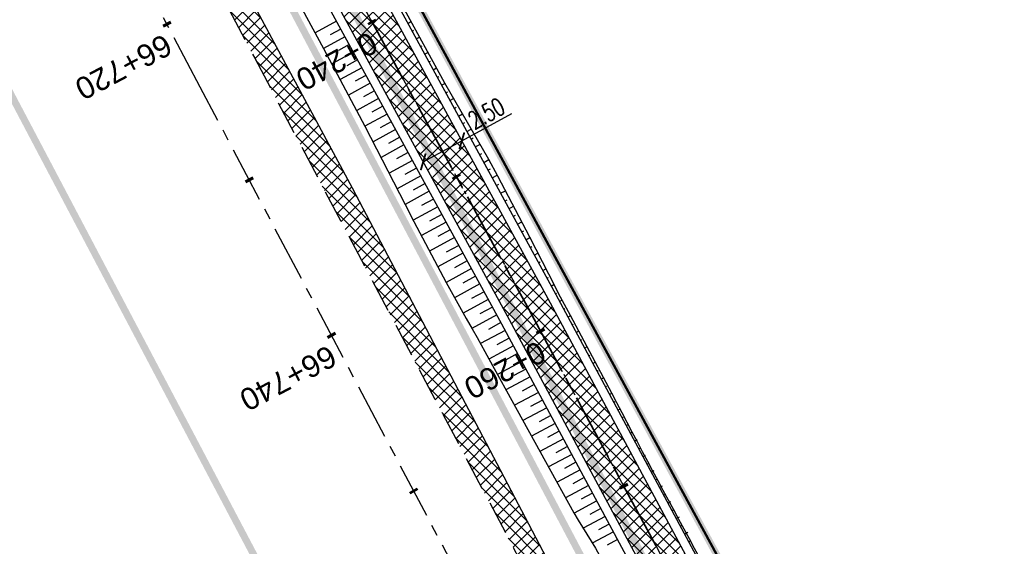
# Model space of a CAD drawing. Header units: metres. Extents: x 7529682 to 7533751, y 5721195 to 5727842.
# Tile 199 of 210: x 7529809 to 7529865, y 5727555 to 5727585. Entities that reach past the tile are written whole.
import ezdxf

# ---------------------------------------------------------------- set-up
doc = ezdxf.new("R2010")
doc.units = ezdxf.units.M
doc.header["$PDMODE"] = 1
doc.header["$PDSIZE"] = 0.3
for name, pattern in [('817-dzialki-09-05-04$0$HIDDEN', [0.375, 0.25, -0.125]), ('ACAD_ISO05W100', [33, 24, -3, 0, -3, 0, -3]), ('CENTER', [50.8, 31.75, -6.35, 6.35, -6.35]), ('CENTER2', [28.575, 19.05, -3.175, 3.175, -3.175]), ('HIDDEN', [9.525, 6.35, -3.175])]:
    doc.linetypes.add(name, pattern=pattern)
for name, color, linetype in [('C-DROGI-SYTUACJA', 7, 'Continuous'), ('C-DROGI-SYTUACJA-ETYKIETY', 7, 'Continuous'), ('D-hatch-pobocza', 131, 'Continuous'), ('D-pobocza', 60, 'Continuous'), ('D-rowy', 160, 'Continuous'), ('D-skarpa', 2, 'Continuous'), ('D-skarpa-kreskowanie', 2, 'Continuous'), ('D-wymiary', 1, 'Continuous')]:
    doc.layers.add(name, color=color, linetype=linetype)
for name, color, linetype, lineweight, true_color in [('D-ewidencja-numery', 7, 'Continuous', 50, 0x40ff00), ('D-hatch-ciag-pieszo-rowerowy', 7, 'Continuous', 13, 0xff9f80), ('D-LR-etap-III', 7, '817-dzialki-09-05-04$0$HIDDEN', 50, 0x00008f)]:
    doc.layers.add(name, color=color, linetype=linetype, lineweight=lineweight, true_color=true_color)
for name, color, linetype, lineweight in [('D-krawędzie', 3, 'Continuous', 30), ('D-obrzeża', 2, 'Continuous', 30), ('D-oś', 10, 'CENTER', 30), ('D-pas-drogowy', 7, 'ACAD_ISO05W100', 50)]:
    doc.layers.add(name, color=color, linetype=linetype, lineweight=lineweight)
doc.layers.add('poprzeczki', color=7, linetype='Continuous', true_color=0x0000c7)
doc.styles.add('DIMTEXT', font='simplex.shx', dxfattribs={"width": 0.7})
doc.styles.get("Standard").update_dxf_attribs({"font": 'arial.ttf'})
doc.dimstyles.new('500', dxfattribs={"dimtxt": 1, "dimasz": 0.7, "dimexe": 0.2, "dimexo": 0.5, "dimgap": 0.2, "dimtad": 1, "dimrnd": 0.005, "dimzin": 0, "dimdsep": 46, "dimtxsty": 'DIMTEXT', "dimblk": 'ARCHTICK', "dimcen": 0, "dimclrd": 256, "dimclre": 256, "dimclrt": 2, "dimadec": 5, "dimazin": 0, "dimtfac": 1, "dimtofl": 0, "dimtmove": 0, "dimatfit": 3, "dimfxl": 1, "dimtolj": 1, "dimtzin": 0, "dimlwd": -1, "dimlwe": -1, "dimarcsym": 0})
pattern_1 = [(45, (0, 0), (-0.33675960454, 0.33675960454), []), (135, (0, 0), (-0.33675960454, -0.33675960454), [])]

# ---------------------------------------------------------------- blocks, each defined once
blk = doc.blocks.new('_ArchTick')
at = {"color": 0, "linetype": 'ByBlock', "const_width": 0.15}
blk.add_lwpolyline([(-0.5, -0.5), (0.5, 0.5)], dxfattribs=at)
blk = doc.blocks.new('*D69')
at = {"layer": 'D-wymiary', "transparency": 16777216}
for p, q in [((7529833.957, 5727578.468), (7529836.795, 5727580.017)), ((7529831.762, 5727577.271), (7529833.957, 5727578.468)), ((7529834.196, 5727578.03), (7529834.053, 5727578.293)), ((7529832.002, 5727576.832), (7529831.858, 5727577.096))]:
    blk.add_line(p, q, dxfattribs=at)
at = {"layer": 'Defpoints', "color": 0, "transparency": 16777216}
for p in [(7529833.957, 5727578.468), (7529833.957, 5727578.468), (7529831.762, 5727577.271)]:
    blk.add_point(p, dxfattribs=at)
at = {"layer": 'D-wymiary', "transparency": 16777216, "xscale": 0.6999999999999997, "yscale": 0.6999999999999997, "zscale": 0.6999999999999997}
for p, rotation in [((7529833.957, 5727578.468), 28.61083198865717), ((7529831.762, 5727577.271), 208.6108319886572)]:
    blk.add_blockref('_ArchTick', p, dxfattribs=dict(at, rotation=rotation))
at = {"layer": 'D-wymiary', "color": 2, "transparency": 16777216, "insert": (7529835.348, 5727580.025), "char_height": 1, "attachment_point": 5, "rotation": 28.6108, "style": 'DIMTEXT'}
blk.add_mtext('\\A1;2.50', dxfattribs=at)
blk = doc.blocks.new('AeccTickLine')
at = {"color": 0, "linetype": 'ByBlock', "lineweight": -2}
blk.add_line((0, 1), (0, -1), dxfattribs=at)

msp = doc.modelspace()

# ---------------------------------------------------------------- hatches: boundary and pattern name
at = {"layer": 'D-hatch-ciag-pieszo-rowerowy'}
h = msp.add_hatch(dxfattribs=at)
h.set_pattern_fill('ANSI37', color=256, scale=0.15, style=0)
h.set_pattern_definition(pattern_1)
edge = h.paths.add_edge_path()
edge.add_line((7529794.958, 5727650.503), (7529776.019, 5727686.408))
edge.add_line((7529776.019, 5727686.408), (7529748.844, 5727737.805))
edge.add_line((7529748.844, 5727737.805), (7529744.118, 5727746.741))
edge.add_arc((7529726.438, 5727737.391), 20, 27.8727, 44.2965)
edge.add_line((7529740.753, 5727751.358), (7529739.549, 5727752.592))
edge.add_arc((7529753.864, 5727766.559), 20, 207.9018, 224.2965, ccw=False)
edge.add_line((7529736.189, 5727757.2), (7529717.235, 5727792.995))
edge.add_line((7529717.235, 5727792.995), (7529715.008, 5727791.858))
edge.add_line((7529715.008, 5727791.858), (7529734.148, 5727755.712))
edge.add_arc((7529751.823, 5727765.071), 20, 207.9018, 224.2965)
edge.add_line((7529737.508, 5727751.104), (7529738.712, 5727749.87))
edge.add_arc((7529724.397, 5727735.903), 20, 27.8728, 44.2965, ccw=False)
edge.add_line((7529742.077, 5727745.253), (7529746.633, 5727736.639))
edge.add_line((7529746.633, 5727736.639), (7529773.808, 5727685.242))
edge.add_line((7529773.808, 5727685.242), (7529792.751, 5727649.328))
edge.add_line((7529792.751, 5727649.328), (7529811.281, 5727614.82))
edge.add_line((7529811.281, 5727614.82), (7529836.657, 5727568.297))
edge.add_line((7529836.657, 5727568.297), (7529856.555, 5727531.255))
edge.add_line((7529856.555, 5727531.255), (7529859.536, 5727525.637))
edge.add_line((7529859.536, 5727525.637), (7529862.565, 5727525.262))
edge.add_line((7529862.565, 5727525.262), (7529858.761, 5727532.432))
edge.add_line((7529858.761, 5727532.432), (7529838.856, 5727569.487))
edge.add_line((7529838.856, 5727569.487), (7529813.479, 5727616.01))
edge.add_line((7529813.479, 5727616.01), (7529794.958, 5727650.503))
at = {"layer": 'D-hatch-pobocza'}
h = msp.add_hatch(dxfattribs=at)
h.set_pattern_fill('ANSI37', color=256, scale=0.15, style=0)
h.set_pattern_definition(pattern_1)
h.paths.add_polyline_path([(7529905.34, 5727429.09), (7529892.28, 5727453.58), (7529881.53, 5727473.69), (7529872.27, 5727491.4), (7529857.46, 5727519.14), (7529841.38, 5727549.79), (7529827.75, 5727575.78), (7529816.4, 5727596.89), (7529800.43, 5727627.4), (7529788.07, 5727650.98), (7529775.85, 5727673.83), (7529761.3, 5727701.31), (7529749.89, 5727722.83), (7529745.5, 5727731.66), (7529738.971, 5727744.085), (7529737.465, 5727743.316), (7529742.213, 5727734.302), (7529762.326, 5727696.274), (7529777.785, 5727667.006), (7529799.322, 5727626.3), (7529822.193, 5727583.156), (7529846.924, 5727536.347), (7529864.752, 5727502.663), (7529900.459, 5727434.965), (7529935.352, 5727369.308), (7529971.476, 5727300.786), (7529988.361, 5727268.841), (7529990.28, 5727268.6), (7529990.329, 5727268.617), (7529981.66, 5727284.96), (7529968.42, 5727309.6), (7529956.4, 5727332.85), (7529943.52, 5727357.04), (7529932.32, 5727378.32), (7529916.68, 5727408.01)])

# ---------------------------------------------------------------- linework, layer by layer
at = {"layer": 'C-DROGI-SYTUACJA', "color": 10, "linetype": 'CENTER2', "lineweight": 35, "ltscale": 0.2}
msp.add_lwpolyline([(7529714.301, 5727795.865), (7529735.169, 5727756.456, 0.071658), (7529738.529, 5727751.848), (7529739.732, 5727750.614, -0.071785), (7529743.098, 5727745.997), (7529747.739, 5727737.221), (7529774.913, 5727685.825), (7529793.855, 5727649.915), (7529812.38, 5727615.415), (7529837.757, 5727568.892), (7529857.658, 5727531.843), (7529878.79, 5727492.008), (7529902.589, 5727447.335), (7529918.538, 5727417.135), (7529944.281, 5727366.741), (7529969.685, 5727318.815), (7529986.23, 5727287.312), (7529994.785, 5727271.452), (7530014.919, 5727233.118)], format="xyb", dxfattribs=at)
at = {"layer": 'D-ewidencja-numery', "color": 12, "ltscale": 15, "true_color": 0xc70000}
msp.add_lwpolyline([(7529715.573, 5727792.968), (7529717.68, 5727794.024), (7529736.275, 5727758.647), (7529744.511, 5727750.406), (7529750.283, 5727738.55), (7529777.109, 5727687.569), (7529796.515, 5727651.33), (7529814.938, 5727616.793), (7529839.007, 5727572.304), (7529860.618, 5727532.509), (7529882.349, 5727491.504), (7529904.865, 5727449.096), (7529920.747, 5727418.885), (7529946.677, 5727368.547), (7529972.025, 5727320.573), (7529987.74, 5727290.153), (7529996.497, 5727273.662), (7530017.541, 5727234.203)], dxfattribs=at)
at = {"layer": 'D-krawędzie', "linetype": 'HIDDEN', "ltscale": 0.3}
msp.add_lwpolyline([(7529737.465, 5727743.316), (7529742.213, 5727734.302), (7529762.326, 5727696.274), (7529777.785, 5727667.006), (7529799.322, 5727626.3), (7529822.193, 5727583.156), (7529846.924, 5727536.347), (7529864.752, 5727502.663), (7529900.459, 5727434.965), (7529935.352, 5727369.308), (7529971.476, 5727300.786), (7530006.702, 5727234.141)], dxfattribs=at)
at = {"layer": 'D-LR-etap-III', "ltscale": 10, "flags": 128}
msp.add_lwpolyline([(7531750.474, 5723895.103, 0.4, 0.4, 0), (7531750.505, 5723895.13, 0.4, 0.4, 0), (7531682.71, 5724022.92, 0.4, 0.4, 0), (7531619.177, 5724147.204, 0.4, 0.4, 0), (7531592.309, 5724198.489, 0.4, 0.4, 0), (7531553.264, 5724272.919, 0.4, 0.4, 0), (7531504.02, 5724366.79, 0.4, 0.4, 0), (7531482.09, 5724407.62, 0.4, 0.4, 0), (7531412.35, 5724541.183, 0.4, 0.4, 0), (7531388.464, 5724586.93, 0.4, 0.4, 0), (7531345.12, 5724669.94, 0.4, 0.4, 0), (7531127.66, 5725081.67, 0.4, 0.4, 0), (7531059.253, 5725211.041, 0.4, 0.4, 0), (7531008.007, 5725307.954, 0.4, 0.4, 0), (7530964.182, 5725390.836, 0.4, 0.4, 0), (7530914.557, 5725484.684, 0.4, 0.4, 0), (7530865.243, 5725577.494, 0.4, 0.4, 0), (7530840.085, 5725624.059, 0.4, 0.4, 0), (7530802.56, 5725694.925, 0.4, 0.4, 0), (7530755.54, 5725787.51, 0.4, 0.4, 0), (7530708.718, 5725876.303, 0.4, 0.4, 0), (7530695.12, 5725902.09, 0.4, 0.4, 0), (7530642.914, 5726001.078, 0.4, 0.4, 0), (7530634.935, 5726016.147, 0.4, 0.4, 0), (7530610.82, 5726061.93, 0.4, 0.4, 0), (7530610.82, 5726061.93, 0.4, 0.4, 0), (7530607.21, 5726063.51, 0.4, 0.4, 0), (7530597.42, 5726080.68, 0.4, 0.4, 0), (7530591.16, 5726088.44, 0.4, 0.4, 0), (7530581.28, 5726107.21, 0.4, 0.4, 0), (7530571.29, 5726130.56, 0.4, 0.4, 0), (7530549.555, 5726171.527, 0.4, 0.4, 0), (7530531.014, 5726206.474, 0.4, 0.4, 0), (7530516.461, 5726236.017, 0.4, 0.4, 0), (7530500.799, 5726266.141, 0.4, 0.4, 0), (7530491.35, 5726283.94, 0.4, 0.4, 0), (7530482.4, 5726303.41, 0.4, 0.4, 0), (7530482.4, 5726303.41, 0.4, 0.4, 0), (7530450.41, 5726357.28, 0.4, 0.4, 0), (7530397.759, 5726458.5, 0.4, 0.4, 0), (7530334.708, 5726583.665, 0.4, 0.4, 0), (7530303.939, 5726645.168, 0.4, 0.4, 0), (7530300.51, 5726651.778, 0.4, 0.4, 0), (7530289.214, 5726671.967, 0.4, 0.4, 0), (7530281.54, 5726685.57, 0.4, 0.4, 0), (7530261.371, 5726724.163, 0.4, 0.4, 0), (7530254.03, 5726738.21, 0.4, 0.4, 0), (7530197.22, 5726845.06, 0.4, 0.4, 0), (7530194.71, 5726849.15, 0.4, 0.4, 0), (7530195.92, 5726850.75, 0.4, 0.4, 0), (7530170.547, 5726892.961, 0.4, 0.4, 0), (7530143.175, 5726945.066, 0.4, 0.4, 0), (7530105.06, 5727018.32, 0.4, 0.4, 0), (7530100.06, 5727027.16, 0.4, 0.4, 0), (7530062.319, 5727099.625, 0.4, 0.4, 0), (7530015.379, 5727189.42, 0.4, 0.4, 0), (7529983.208, 5727250.207, 0.4, 0.4, 0), (7529953.284, 5727306.747, 0.4, 0.4, 0), (7529900.671, 5727406.159, 0.4, 0.4, 0), (7529890.63, 5727425.131, 0.4, 0.4, 0), (7529875.155, 5727454.426, 0.4, 0.4, 0), (7529857.56, 5727487.787, 0.4, 0.4, 0), (7529835.194, 5727530.193, 0.4, 0.4, 0), (7529811.741, 5727574.662, 0.4, 0.4, 0), (7529792.102, 5727611.923, 0.4, 0.4, 0), (7529768.066, 5727657.47, 0.4, 0.4, 0), (7529755.211, 5727682.131, 0.4, 0.4, 0), (7529753.31, 5727681.13, 0.4, 0.4, 0), (7529739.21, 5727707.77, 0.4, 0.4, 0), (7529735.395, 5727711.252, 0.4, 0.4, 0), (7529725.42, 5727730.2, 0.4, 0.4, 0), (7529723.55, 5727729.88, 0.4, 0.4, 0), (7529695.567, 5727782.932, 0.4, 0.4, 0), (7529717.68, 5727794.024, 0.4, 0.4, 0), (7529736.275, 5727758.647, 0.4, 0.4, 0), (7529736.275, 5727758.647, 0.4, 0.4, 0), (7529744.511, 5727750.406, 0.4, 0.4, 0), (7529744.511, 5727750.406, 0.4, 0.4, 0), (7529750.283, 5727738.55, 0.4, 0.4, 0), (7529777.109, 5727687.569, 0.4, 0.4, 0), (7529796.515, 5727651.33, 0.4, 0.4, 0), (7529814.938, 5727616.793, 0.4, 0.4, 0), (7529839.007, 5727572.304, 0.4, 0.4, 0), (7529860.618, 5727532.509, 0.4, 0.4, 0), (7529882.349, 5727491.504, 0.4, 0.4, 0), (7529904.865, 5727449.096, 0.4, 0.4, 0), (7529920.747, 5727418.885, 0.4, 0.4, 0), (7529946.677, 5727368.547, 0.4, 0.4, 0), (7529972.025, 5727320.573, 0.4, 0.4, 0), (7529987.74, 5727290.153, 0.4, 0.4, 0), (7529996.497, 5727273.662, 0.4, 0.4, 0), (7530017.541, 5727234.203, 0.4, 0.4, 0), (7530033.054, 5727204.864, 0.4, 0.4, 0), (7530051.623, 5727170.223, 0.4, 0.4, 0), (7530069.277, 5727137.016, 0.4, 0.4, 0), (7530089.385, 5727097.534, 0.4, 0.4, 0), (7530109.713, 5727060.747, 0.4, 0.4, 0), (7530136.77, 5727011.64, 0.4, 0.4, 0), (7530162.447, 5726962.744, 0.4, 0.4, 0), (7530187.674, 5726916.992, 0.4, 0.4, 0), (7530207.821, 5726879.335, 0.4, 0.4, 0), (7530230.626, 5726834.519, 0.4, 0.4, 0), (7530262.288, 5726776.618, 0.4, 0.4, 0), (7530277.51, 5726760.213, 0.4, 0.4, 0), (7530286.037, 5726744.107, 0.4, 0.4, 0), (7530288.097, 5726735.884, 0.4, 0.4, 0), (7530290.394, 5726725.047, 0.4, 0.4, 0), (7530296.177, 5726713.583, 0.4, 0.4, 0), (7530302.726, 5726701.182, 0.4, 0.4, 0), (7530325.685, 5726657.466, 0.4, 0.4, 0), (7530343.244, 5726623.649, 0.4, 0.4, 0), (7530360.23, 5726591.747, 0.4, 0.4, 0), (7530383.209, 5726548.059, 0.4, 0.4, 0), (7530406.018, 5726503.606, 0.4, 0.4, 0), (7530427.465, 5726462.62, 0.4, 0.4, 0), (7530447.928, 5726424.388, 0.4, 0.4, 0), (7530471.127, 5726379.921, 0.4, 0.4, 0), (7530490.501, 5726343.033, 0.4, 0.4, 0), (7530509.499, 5726306.733, 0.4, 0.4, 0), (7530529.89, 5726267.244, 0.4, 0.4, 0), (7530543.852, 5726238.99, 0.4, 0.4, 0), (7530554.809, 5726218.944, 0.4, 0.4, 0), (7530559.027, 5726212.223, 0.4, 0.4, 0), (7530563.061, 5726206.41, 0.4, 0.4, 0), (7530566.934, 5726200.464, 0.4, 0.4, 0), (7530569.771, 5726194.902, 0.4, 0.4, 0), (7530571.473, 5726191.282, 0.4, 0.4, 0), (7530572.839, 5726188.025, 0.4, 0.4, 0), (7530575.295, 5726182.035, 0.4, 0.4, 0), (7530579.737, 5726173.306, 0.4, 0.4, 0), (7530583.3, 5726167.41, 0.4, 0.4, 0), (7530593.4, 5726163.33, 0.4, 0.4, 0), (7530598.618, 5726155.264, 0.4, 0.4, 0), (7530608.258, 5726140.497, 0.4, 0.4, 0), (7530603.27, 5726136.83, 0.4, 0.4, 0), (7530606.53, 5726131.84, 0.4, 0.4, 0), (7530604.239, 5726124.217, 0.4, 0.4, 0), (7530605.847, 5726121.63, 0.4, 0.4, 0), (7530608.972, 5726116.164, 0.4, 0.4, 0), (7530618.114, 5726097.791, 0.4, 0.4, 0), (7530651.213, 5726034.96, 0.4, 0.4, 0), (7530670.244, 5725998.611, 0.4, 0.4, 0), (7530698.075, 5725945.953, 0.4, 0.4, 0), (7530716.506, 5725911.305, 0.4, 0.4, 0), (7530735.223, 5725875.667, 0.4, 0.4, 0), (7530752.504, 5725842.155, 0.4, 0.4, 0), (7530778.311, 5725793.501, 0.4, 0.4, 0), (7530797.5, 5725756.382, 0.4, 0.4, 0), (7530812.519, 5725728.289, 0.4, 0.4, 0), (7530820.039, 5725713.16, 0.4, 0.4, 0), (7530822.422, 5725710.194, 0.4, 0.4, 0), (7530833.155, 5725688.801, 0.4, 0.4, 0), (7530849.629, 5725656.159, 0.4, 0.4, 0), (7530867.983, 5725621.964, 0.4, 0.4, 0), (7530872.63, 5725612.888, 0.4, 0.4, 0), (7530880.354, 5725597.595, 0.4, 0.4, 0), (7530883.839, 5725593.389, 0.4, 0.4, 0), (7530891.782, 5725587.763, 0.4, 0.4, 0), (7530895.039, 5725584.281, 0.4, 0.4, 0), (7530897.034, 5725580.941, 0.4, 0.4, 0), (7530900.952, 5725579.946, 0.4, 0.4, 0), (7530904.81, 5725571.977, 0.4, 0.4, 0), (7530903.682, 5725568.566, 0.4, 0.4, 0), (7530908.901, 5725558.845, 0.4, 0.4, 0), (7530910.252, 5725545.672, 0.4, 0.4, 0), (7530912.873, 5725538.646, 0.4, 0.4, 0), (7530945.278, 5725478.464, 0.4, 0.4, 0), (7530959.692, 5725450.246, 0.4, 0.4, 0), (7531002.827, 5725368.192, 0.4, 0.4, 0), (7531044.704, 5725290.314, 0.4, 0.4, 0), (7531064.099, 5725253.213, 0.4, 0.4, 0), (7531083.01, 5725216.678, 0.4, 0.4, 0), (7531113.013, 5725158.466, 0.4, 0.4, 0), (7531137.364, 5725113.071, 0.4, 0.4, 0), (7531150.831, 5725086.712, 0.4, 0.4, 0), (7531159.746, 5725076.641, 0.4, 0.4, 0), (7531166.31, 5725074.58, 0.4, 0.4, 0), (7531172.29, 5725062.58, 0.4, 0.4, 0), (7531170.59, 5725055.606, 0.4, 0.4, 0), (7531173.733, 5725044.081, 0.4, 0.4, 0), (7531215.342, 5724964.86, 0.4, 0.4, 0), (7531238.054, 5724921.685, 0.4, 0.4, 0), (7531262.39, 5724875.283, 0.4, 0.4, 0), (7531295.587, 5724811.266, 0.4, 0.4, 0), (7531348.488, 5724712.363, 0.4, 0.4, 0), (7531363.741, 5724682.684, 0.4, 0.4, 0), (7531366.987, 5724675.865, 0.4, 0.4, 0), (7531382.541, 5724646.111, 0.4, 0.4, 0), (7531401.299, 5724610.875, 0.4, 0.4, 0), (7531428.965, 5724558.862, 0.4, 0.4, 0), (7531449.111, 5724520.398, 0.4, 0.4, 0), (7531477.293, 5724465.831, 0.4, 0.4, 0), (7531500.996, 5724421.113, 0.4, 0.4, 0), (7531512.122, 5724400.549, 0.4, 0.4, 0), (7531513.782, 5724396.757, 0.4, 0.4, 0), (7531526.32, 5724379.39, 0.4, 0.4, 0), (7531566.784, 5724302.736, 0.4, 0.4, 0), (7531612.277, 5724225.61, 0.4, 0.4, 0), (7531620.493, 5724210.548, 0.4, 0.4, 0), (7531631.578, 5724196.258, 0.4, 0.4, 0), (7531653.484, 5724152.434, 0.4, 0.4, 0), (7531661.151, 5724128.494, 0.4, 0.4, 0), (7531673.881, 5724101.186, 0.4, 0.4, 0), (7531684.691, 5724081.184, 0.4, 0.4, 0), (7531699.212, 5724051.17, 0.4, 0.4, 0), (7531704.034, 5724040.584, 0.4, 0.4, 0), (7531704.034, 5724040.584, 0.4, 0.4, 0), (7531703.913, 5724037.17, 0.4, 0.4, 0), (7531736.42, 5723969.232, 0.4, 0.4, 0), (7531738.285, 5723967.699, 0.4, 0.4, 0), (7531742.181, 5723962.346, 0.4, 0.4, 0), (7531744.286, 5723958.616, 0.4, 0.4, 0), (7531755.393, 5723944.193, 0.4, 0.4, 0), (7531758.69, 5723936.76, 0.4, 0.4, 0), (7531780.08, 5723929.25, 0.4, 0.4, 0), (7531792.612, 5723906.338, 0.4, 0.4, 0), (7531792.612, 5723906.338, 0.4, 0.4, 0), (7531756.962, 5723883.055, 0.4, 0.4, 0), (7531750.46, 5723895.13, 0.4, 0.4, 0), (7531750.46, 5723895.13, 0, 0, 0)], format="xyseb", dxfattribs=at)
at = {"layer": 'D-obrzeża'}
for points in [[(7529996.408, 5727271.05), (7529995.888, 5727272.04), (7529987.333, 5727287.9), (7529970.791, 5727319.398), (7529945.39, 5727367.318), (7529919.647, 5727417.711), (7529903.693, 5727447.921), (7529879.894, 5727492.595), (7529858.761, 5727532.432), (7529838.856, 5727569.487), (7529813.479, 5727616.01), (7529794.958, 5727650.503), (7529776.019, 5727686.408), (7529748.844, 5727737.805), (7529744.118, 5727746.741, 0.071785), (7529740.753, 5727751.358), (7529739.549, 5727752.592, -0.071658), (7529736.189, 5727757.2), (7529717.235, 5727792.995)], [(7530013.813, 5727232.534), (7529993.681, 5727270.865), (7529985.127, 5727286.725), (7529968.58, 5727318.231), (7529943.172, 5727366.164), (7529917.429, 5727416.559), (7529901.485, 5727446.75), (7529877.686, 5727491.422), (7529856.555, 5727531.255), (7529836.657, 5727568.297), (7529811.281, 5727614.82), (7529792.751, 5727649.328), (7529773.808, 5727685.242), (7529746.633, 5727736.639), (7529746.633, 5727736.639), (7529742.077, 5727745.253, 0.071785), (7529738.712, 5727749.87), (7529737.508, 5727751.104, -0.071658), (7529734.148, 5727755.712), (7529715.008, 5727791.858)]]:
    msp.add_lwpolyline(points, format="xyb", dxfattribs=at)
at = {"layer": 'D-oś', "ltscale": 0.1}
msp.add_lwpolyline([(7530003.607, 5727232.506), (7529968.381, 5727299.153), (7529932.259, 5727367.671), (7529897.365, 5727433.327), (7529861.657, 5727501.028), (7529843.829, 5727534.712), (7529819.1, 5727581.518), (7529796.228, 5727624.663), (7529774.69, 5727665.371), (7529759.232, 5727694.637), (7529739.12, 5727732.663), (7529700.238, 5727806.043)], dxfattribs=at)
at = {"layer": 'D-oś', "ltscale": 0.03}
msp.add_lwpolyline([(7529714.301, 5727795.865), (7529735.169, 5727756.456, 0.071658), (7529738.529, 5727751.848), (7529739.732, 5727750.614, -0.071785), (7529743.098, 5727745.997), (7529747.739, 5727737.221), (7529774.913, 5727685.825), (7529793.855, 5727649.915), (7529812.38, 5727615.415), (7529837.757, 5727568.892), (7529857.658, 5727531.843), (7529878.79, 5727492.008), (7529902.589, 5727447.335), (7529918.538, 5727417.135), (7529944.281, 5727366.741), (7529969.685, 5727318.815), (7529986.23, 5727287.312), (7529994.785, 5727271.452), (7530014.919, 5727233.118)], format="xyb", dxfattribs=at)
at = {"layer": 'D-pas-drogowy', "ltscale": 0.2, "flags": 128}
msp.add_lwpolyline([(7531633.019, 5724182.834, 0.4, 0.4, 0), (7531617.559, 5724211.608, 0.4, 0.4, 0), (7531566.784, 5724302.736, 0.4, 0.4, 0), (7531538.419, 5724356.47, 0.4, 0.4, 0), (7531526.32, 5724379.39, 0.4, 0.4, 0), (7531516.102, 5724393.607, 0.4, 0.4, 0.001485), (7531513.78, 5724396.838, 0.4, 0.4, 0), (7531501.87, 5724413.41, 0.4, 0.4, 0), (7531474.926, 5724464.508, 0.4, 0.4, 0), (7531446.2, 5724518.992, 0.4, 0.4, 0), (7531424.962, 5724559.262, 0.4, 0.4, 0), (7531398.444, 5724609.566, 0.4, 0.4, 0), (7531379.647, 5724645.216, 0.4, 0.4, 0), (7531365.23, 5724672.56, 0.4, 0.4, 0), (7531341.306, 5724717.915, 0.4, 0.4, 0), (7531312.9, 5724771.789, 0.4, 0.4, 0), (7531292.591, 5724810.307, 0.4, 0.4, 0), (7531259.392, 5724873.271, 0.4, 0.4, 0), (7531233.74, 5724921.923, 0.4, 0.4, 0), (7531203.073, 5724980.092, 0.4, 0.4, 0), (7531173.471, 5725036.225, 0.4, 0.4, 0), (7531168.27, 5725046.09, 0.4, 0.4, 0), (7531172.29, 5725062.58, 0.4, 0.4, 0), (7531166.31, 5725074.58, 0.4, 0.4, 0), (7531150.32, 5725079.6, 0.4, 0.4, 0), (7531141.5, 5725096.43, 0.4, 0.4, 0), (7531109.312, 5725157.814, 0.4, 0.4, 0), (7531086.641, 5725201.048, 0.4, 0.4, 0), (7531059.198, 5725253.384, 0.4, 0.4, 0), (7531028.207, 5725312.489, 0.4, 0.4, 0), (7530999.105, 5725367.99, 0.4, 0.4, 0), (7530956.248, 5725449.725, 0.4, 0.4, 0), (7530924.398, 5725510.464, 0.4, 0.4, 0), (7530897.51, 5725561.74, 0.4, 0.4, 0), (7530894.46, 5725566.14, 0.4, 0.4, 0), (7530892.16, 5725570.49, 0.4, 0.4, 0), (7530869.363, 5725613.307, 0.4, 0.4, 0), (7530861.694, 5725627.705, 0.4, 0.4, 0), (7530852.74, 5725644.52, 0.4, 0.4, 0), (7530831.51, 5725684.2, 0.4, 0.4, 0), (7530811.13, 5725722.52, 0.4, 0.4, 0), (7530792.348, 5725757.941, 0.4, 0.4, 0), (7530768.03, 5725803.8, 0.4, 0.4, 0), (7530748.769, 5725840.179, 0.4, 0.4, 0), (7530727.7, 5725879.97, 0.4, 0.4, 0), (7530712.098, 5725909.545, 0.4, 0.4, 0), (7530693.644, 5725944.645, 0.4, 0.4, 0), (7530665.702, 5725997.539, 0.4, 0.4, 0), (7530641.76, 5726042.88, 0.4, 0.4, 0), (7530616.5, 5726091.48, 0.4, 0.4, 0), (7530604.628, 5726114.32, 0.4, 0.4, -0.007763), (7530602.5, 5726118.43, 0.4, 0.4, 0), (7530603.992, 5726123.395, 0.4, 0.4, 0), (7530606.53, 5726131.84, 0.4, 0.4, 0), (7530603.27, 5726136.83, 0.4, 0.4, 0), (7530593.776, 5726151.369, 0.4, 0.4, 0), (7530590.203, 5726156.84, 0.4, 0.4, 0), (7530583.3, 5726167.41, 0.4, 0.4, 0), (7530580.578, 5726170.428, 0.4, 0.4, 0), (7530575.85, 5726175.67, 0.4, 0.4, 0), (7530569.01, 5726186.66, 0.4, 0.4, 0), (7530562.555, 5726199.189, 0.4, 0.4, 0), (7530555.67, 5726211.39, 0.4, 0.4, 0), (7530548.29, 5726224.23, 0.4, 0.4, 0), (7530540.58, 5726237.71, 0.4, 0.4, 0), (7530532.68, 5726252.65, 0.4, 0.4, 0), (7530524.06, 5726269.35, 0.4, 0.4, 0), (7530502.82, 5726309.91, 0.4, 0.4, 0), (7530488.83, 5726336.63, 0.4, 0.4, 0), (7530466.03, 5726380.16, 0.4, 0.4, 0), (7530438.47, 5726432.77, 0.4, 0.4, 0), (7530424.53, 5726459.09, 0.4, 0.4, 0), (7530401.63, 5726502.97, 0.4, 0.4, 0), (7530383.38, 5726538.06, 0.4, 0.4, 0), (7530353.97, 5726593.52, 0.4, 0.4, 0), (7530338.47, 5726622.74, 0.4, 0.4, 0), (7530322.01, 5726653.88, 0.4, 0.4, 0), (7530297.54, 5726700.33, 0.4, 0.4, 0), (7530287.38, 5726719.6, 0.4, 0.4, 0), (7530285.95, 5726722.316, 0.4, 0.4, 0), (7530280.26, 5726733.12, 0.4, 0.4, 0), (7530266.73, 5726758.74, 0.4, 0.4, 0), (7530260.42, 5726770.47, 0.4, 0.4, 0), (7530253.25, 5726783.82, 0.4, 0.4, 0), (7530244.95, 5726799.33, 0.4, 0.4, 0), (7530239.39, 5726808.49, 0.4, 0.4, 0), (7530238.29, 5726807.9, 0.4, 0.4, 0), (7530218.11, 5726850.67, 0.4, 0.4, 0), (7530175.907, 5726928.168, 0.4, 0.4, 0), (7530096.68, 5727076.15, 0.4, 0.4, 0), (7530094.68, 5727079.89, 0.4, 0.4, 0), (7530064.597, 5727135.523, 0.4, 0.4, 0), (7530046.731, 5727168.892, 0.4, 0.4, 0), (7530025.803, 5727208.461, 0.4, 0.4, 0), (7530012.847, 5727232.979, 0.4, 0.4, 0), (7529994.15, 5727268.45, 0.4, 0.4, 0), (7529981.671, 5727291.93, 0.4, 0.4, 0), (7529949.89, 5727351.73, 0.4, 0.4, 0), (7529924.75, 5727399.03, 0.4, 0.4, 0), (7529915.516, 5727417.1, 0.4, 0.4, 0), (7529885.83, 5727475.19, 0.4, 0.4, 0), (7529862.56, 5727519.97, 0.4, 0.4, 0), (7529852.985, 5727538.191, 0.4, 0.4, 0), (7529836.513, 5727569.511, 0.4, 0.4, 0), (7529815.369, 5727609.141, 0.4, 0.4, 0), (7529792.795, 5727651.247, 0.4, 0.4, 0), (7529774.199, 5727685.858, 0.4, 0.4, 0), (7529746.966, 5727736.059, 0.4, 0.4, 0), (7529733.92, 5727757.62, 0.4, 0.4, 0), (7529708.607, 5727806.389, 0.4, 0.4, 0), (7529688.492, 5727796.345, 0.4, 0.4, 0), (7529723.55, 5727729.88, 0.4, 0.4, 0), (7529725.42, 5727730.2, 0.4, 0.4, 0), (7529735.38, 5727711.28, 0.4, 0.4, 0), (7529739.21, 5727707.77, 0.4, 0.4, 0), (7529753.31, 5727681.13, 0.4, 0.4, 0), (7529755.178, 5727682.114, 0.4, 0.4, 0), (7529792.102, 5727611.923, 0.4, 0.4, 0), (7529811.741, 5727574.662, 0.4, 0.4, 0), (7529835.194, 5727530.193, 0.4, 0.4, 0), (7529857.56, 5727487.787, 0.4, 0.4, 0), (7529875.155, 5727454.426, 0.4, 0.4, 0), (7529890.63, 5727425.131, 0.4, 0.4, 0), (7529900.671, 5727406.159, 0.4, 0.4, 0), (7529953.284, 5727306.747, 0.4, 0.4, 0), (7529983.208, 5727250.207, 0.4, 0.4, 0), (7530015.379, 5727189.42, 0.4, 0.4, 0), (7530062.319, 5727099.625, 0.4, 0.4, 0), (7530100.06, 5727027.16, 0.4, 0.4, 0), (7530105.06, 5727018.32, 0.4, 0.4, 0), (7530143.175, 5726945.066, 0.4, 0.4, 0), (7530170.547, 5726892.961, 0.4, 0.4, 0), (7530195.92, 5726850.75, 0.4, 0.4, 0), (7530194.71, 5726849.15, 0.4, 0.4, 0), (7530197.22, 5726845.06, 0.4, 0.4, 0), (7530254.03, 5726738.21, 0.4, 0.4, 0), (7530261.371, 5726724.163, 0.4, 0.4, 0), (7530281.54, 5726685.57, 0.4, 0.4, 0), (7530289.214, 5726671.967, 0.4, 0.4, 0), (7530300.51, 5726651.778, 0.4, 0.4, 0), (7530303.939, 5726645.168, 0.4, 0.4, 0), (7530334.708, 5726583.665, 0.4, 0.4, 0), (7530397.759, 5726458.5, 0.4, 0.4, 0), (7530450.41, 5726357.28, 0.4, 0.4, 0), (7530482.4, 5726303.41, 0.4, 0.4, 0), (7530483.688, 5726301.003, 0.4, 0.4, 0), (7530491.35, 5726283.94, 0.4, 0.4, 0), (7530512.67, 5726243.78, 0.4, 0.4, 0), (7530529.43, 5726209.46, 0.4, 0.4, 0), (7530571.29, 5726130.56, 0.4, 0.4, 0), (7530581.28, 5726107.21, 0.4, 0.4, 0), (7530591.16, 5726088.44, 0.4, 0.4, 0), (7530597.42, 5726080.68, 0.4, 0.4, 0), (7530607.21, 5726063.51, 0.4, 0.4, 0), (7530610.82, 5726061.93, 0.4, 0.4, 0), (7530634.935, 5726016.147, 0.4, 0.4, 0), (7530642.914, 5726001.078, 0.4, 0.4, 0), (7530695.12, 5725902.09, 0.4, 0.4, 0), (7530708.718, 5725876.303, 0.4, 0.4, 0), (7530755.54, 5725787.51, 0.4, 0.4, 0), (7530802.56, 5725694.925, 0.4, 0.4, 0), (7530840.085, 5725624.059, 0.4, 0.4, 0), (7530865.243, 5725577.494, 0.4, 0.4, 0), (7530914.557, 5725484.684, 0.4, 0.4, 0), (7530964.182, 5725390.836, 0.4, 0.4, 0), (7531008.007, 5725307.954, 0.4, 0.4, 0), (7531059.253, 5725211.041, 0.4, 0.4, 0), (7531127.66, 5725081.67, 0.4, 0.4, 0), (7531345.12, 5724669.94, 0.4, 0.4, 0), (7531388.464, 5724586.93, 0.4, 0.4, 0), (7531412.35, 5724541.183, 0.4, 0.4, 0), (7531482.09, 5724407.62, 0.4, 0.4, 0), (7531504.02, 5724366.79, 0.4, 0.4, 0), (7531519.374, 5724337.52, 0.4, 0.4, 0), (7531563.749, 5724252.932, 0.4, 0.4, 0), (7531602.175, 5724179.681, 0.4, 0.4, 0), (7531619.177, 5724147.204, 0.4, 0.4, 0), (7531625.038, 5724135.635, 0.4, 0.4, 0), (7531656.796, 5724073.316, 0.4, 0.4, 0), (7531675.12, 5724037.36, 0.4, 0.4, 0), (7531682.71, 5724022.92, 0.4, 0.4, 0), (7531705.565, 5723979.811, 0.4, 0.4, 0), (7531736.606, 5723921.262, 0.4, 0.4, 0), (7531750.46, 5723895.13, 0.4, 0.4, 0), (7531740.77, 5723886.56, 0.4, 0.4, 0), (7531732.86, 5723885, 0.4, 0.4, 0), (7531722.18, 5723887.77, 0.4, 0.4, 0), (7531729.87, 5723862.17, 0.4, 0.4, 0), (7531742.92, 5723861.93, 0.4, 0.4, 0), (7531763.71, 5723859.52, 0.4, 0.4, 0), (7531768.42, 5723854.12, 0.4, 0.4, 0), (7531787.42, 5723817.97, 0.4, 0.4, 0), (7531795.57, 5723809.82, 0.4, 0.4, 0), (7531816.347, 5723819.85, 0.4, 0.4, 0), (7531816.347, 5723819.85, 0.4, 0.4, 0), (7531805.06, 5723843.23, 0.4, 0.4, 0), (7531803.61, 5723886.23, 0.4, 0.4, 0), (7531803.61, 5723886.23, 0.4, 0.4, 0), (7531780.08, 5723929.25, 0.4, 0.4, 0), (7531758.69, 5723936.76, 0.4, 0.4, 0), (7531749.359, 5723946.412, 0.4, 0.4, 0), (7531742.71, 5723953.29, 0.4, 0.4, 0), (7531735.177, 5723967.878, 0.4, 0.4, 0), (7531722.37, 5723992.68, 0.4, 0.4, 0), (7531705.042, 5724030.886, 0.4, 0.4, 0), (7531699.47, 5724043.17, 0.4, 0.4, 0), (7531692.69, 5724058.11, 0.4, 0.4, 0), (7531679.672, 5724084.017, 0.4, 0.4, 0), (7531674.55, 5724094.21, 0.4, 0.4, 0), (7531666.633, 5724114.003, 0.4, 0.4, 0), (7531649, 5724153.82, 0.4, 0.4, 0), (7531641.49, 5724149.34, 0.4, 0.4, 0), (7531626.04, 5724179.34, 0.4, 0.4, 0), (7531633.03, 5724182.84, 0, 0, 0)], format="xyseb", dxfattribs=at)
at = {"layer": 'D-pobocza'}
for points in [[(7529719.962, 5727788.914), (7529736.631, 5727757.434, 0.071658), (7529739.907, 5727752.941), (7529741.111, 5727751.707, -0.071785), (7529744.56, 5727746.975), (7529749.286, 5727738.039), (7529776.461, 5727686.642), (7529795.4, 5727650.738), (7529813.919, 5727616.248), (7529839.296, 5727569.725), (7529859.202, 5727532.667), (7529880.335, 5727492.83), (7529904.135, 5727448.155), (7529920.091, 5727417.942), (7529945.833, 5727367.549), (7529971.233, 5727319.631), (7529987.775, 5727288.135), (7529996.33, 5727272.275), (7529996.866, 5727271.253)], [(7529718.045, 5727785.054), (7529733.706, 5727755.478, 0.071658), (7529737.151, 5727750.754), (7529738.354, 5727749.521, -0.071785), (7529741.635, 5727745.019), (7529746.191, 5727736.405), (7529773.366, 5727685.008), (7529792.31, 5727649.093), (7529810.841, 5727614.582), (7529836.218, 5727568.059), (7529856.114, 5727531.019), (7529877.245, 5727491.187), (7529901.043, 5727446.515), (7529916.985, 5727416.328), (7529942.728, 5727365.933), (7529968.137, 5727317.998), (7529984.685, 5727286.49), (7529993.24, 5727270.63), (7529993.656, 5727269.837)]]:
    msp.add_lwpolyline(points, format="xyb", dxfattribs=at)
at = {"layer": 'D-pobocza', "linetype": 'ByBlock'}
msp.add_lwpolyline([(7529990.329, 5727268.617), (7529981.66, 5727284.96), (7529968.42, 5727309.6), (7529956.4, 5727332.85), (7529943.52, 5727357.04), (7529932.32, 5727378.32), (7529916.68, 5727408.01), (7529905.34, 5727429.09), (7529892.28, 5727453.58), (7529881.53, 5727473.69), (7529872.27, 5727491.4), (7529857.46, 5727519.14), (7529841.38, 5727549.79), (7529827.75, 5727575.78), (7529816.4, 5727596.89), (7529800.43, 5727627.4), (7529788.07, 5727650.98), (7529775.85, 5727673.83), (7529761.3, 5727701.31), (7529749.89, 5727722.83), (7529745.5, 5727731.66), (7529738.971, 5727744.085), (7529737.465, 5727743.316)], dxfattribs=at)
at = {"layer": 'D-rowy', "linetype": 'HIDDEN', "ltscale": 0.1, "const_width": 0.4, "flags": 128}
msp.add_lwpolyline([(7530210.965, 5726857.162), (7530158.809, 5726954.52), (7530122.465, 5727022.753), (7530095.922, 5727072.859), (7530086.314, 5727091.113), (7530063.16, 5727134.709), (7530033.596, 5727190.759), (7530021.34, 5727213.676), (7530002.619, 5727249.036), (7529995.396, 5727262.503), (7529988.789, 5727275.206), (7529976.334, 5727299.006), (7529958.125, 5727333.488), (7529939.362, 5727369.129), (7529923.146, 5727399.734), (7529918.219, 5727408.985), (7529909.126, 5727427.527), (7529905.376, 5727434.673), (7529896.192, 5727451.152), (7529887.557, 5727467.231), (7529877.124, 5727486.657), (7529866.166, 5727506.778), (7529855.76, 5727526.176), (7529840.707, 5727554.898), (7529824.518, 5727585.588), (7529810.515, 5727612.292), (7529795.682, 5727640.077), (7529780.379, 5727668.69), (7529772.315, 5727684.078), (7529762.635, 5727702.447), (7529747.007, 5727732.117), (7529740.676, 5727744.954)], dxfattribs=at)
at = {"layer": 'D-skarpa', "linetype": 'Continuous'}
for points in [[(7529808.995, 5727616.822), (7529810.217, 5727614.253), (7529812.196, 5727610.298), (7529816.673, 5727601.35), (7529818.954, 5727596.898), (7529826.106, 5727583.713), (7529828.455, 5727579.299), (7529830.745, 5727574.853), (7529831.237, 5727573.888), (7529833.064, 5727570.422), (7529834.204, 5727568.368), (7529834.534, 5727567.787), (7529834.819, 5727567.29), (7529835.49, 5727566.074), (7529840.326, 5727557.321, -0.001967), (7529848.058, 5727544.446)], [(7529814.279, 5727616.435), (7529816.379, 5727612.58), (7529818.767, 5727608.187), (7529821.152, 5727603.792), (7529823.523, 5727599.39), (7529825.891, 5727594.987), (7529830.566, 5727586.146), (7529832.974, 5727581.764), (7529835.467, 5727577.428), (7529835.988, 5727576.48), (7529837.804, 5727573.007), (7529838.875, 5727570.916), (7529839.176, 5727570.32), (7529839.435, 5727569.808), (7529840.102, 5727568.551), (7529842.461, 5727564.143, 0.009715), (7529852.031, 5727546.581)]]:
    msp.add_lwpolyline(points, format="xyb", dxfattribs=at)
at = {"layer": 'D-skarpa-kreskowanie', "linetype": 'Continuous'}
for p, q in [((7529826.837, 5727585.256, 108.14), (7529825.627, 5727584.596, 107.221)), ((7529830.888, 5727585.14, 108.296), (7529831.066, 5727585.237, 108.16)), ((7529827.316, 5727584.378, 108.153), (7529826.104, 5727583.717, 107.232)), ((7529827.077, 5727584.817, 108.146), (7529826.471, 5727584.487, 107.687)), ((7529831.127, 5727584.701, 108.302), (7529831.217, 5727584.75, 108.234)), ((7529831.366, 5727584.262, 108.308), (7529831.547, 5727584.36, 108.171)), ((7529827.556, 5727583.939, 108.159), (7529826.947, 5727583.607, 107.697)), ((7529831.606, 5727583.823, 108.315), (7529831.697, 5727583.872, 108.245)), ((7529827.795, 5727583.5, 108.165), (7529826.574, 5727582.834, 107.238)), ((7529831.845, 5727583.384, 108.321), (7529832.029, 5727583.484, 108.182)), ((7529828.274, 5727582.622, 108.178), (7529827.043, 5727581.951, 107.243)), ((7529828.034, 5727583.061, 108.172), (7529827.422, 5727582.727, 107.706)), ((7529832.085, 5727582.945, 108.327), (7529832.177, 5727582.995, 108.257)), ((7529828.513, 5727582.183, 108.184), (7529827.896, 5727581.846, 107.715)), ((7529832.324, 5727582.506, 108.333), (7529832.51, 5727582.607, 108.192)), ((7529832.564, 5727582.067, 108.34), (7529832.657, 5727582.118, 108.269)), ((7529828.753, 5727581.744, 108.19), (7529827.513, 5727581.068, 107.249)), ((7529832.803, 5727581.628, 108.346), (7529832.992, 5727581.731, 108.202)), ((7529828.992, 5727581.305, 108.197), (7529828.37, 5727580.966, 107.724)), ((7529833.042, 5727581.189, 108.352), (7529833.142, 5727581.243, 108.277)), ((7529829.232, 5727580.866, 108.203), (7529827.983, 5727580.185, 107.255)), ((7529829.471, 5727580.427, 108.209), (7529828.844, 5727580.086, 107.733)), ((7529833.282, 5727580.75, 108.358), (7529833.491, 5727580.864, 108.2)), ((7529829.71, 5727579.989, 108.215), (7529828.453, 5727579.302, 107.26)), ((7529833.521, 5727580.311, 108.365), (7529833.631, 5727580.371, 108.282)), ((7529833.761, 5727579.872, 108.371), (7529833.99, 5727579.997, 108.197)), ((7529829.95, 5727579.55, 108.222), (7529829.316, 5727579.204, 107.74)), ((7529834, 5727579.433, 108.377), (7529834.12, 5727579.498, 108.287)), ((7529830.189, 5727579.111, 108.228), (7529828.911, 5727578.413, 107.257)), ((7529834.24, 5727578.994, 108.384), (7529834.488, 5727579.13, 108.195)), ((7529830.668, 5727578.233, 108.24), (7529829.369, 5727577.524, 107.254)), ((7529830.429, 5727578.672, 108.234), (7529829.784, 5727578.32, 107.745)), ((7529834.479, 5727578.555, 108.39), (7529834.608, 5727578.626, 108.292)), ((7529834.718, 5727578.116, 108.396), (7529834.987, 5727578.263, 108.192)), ((7529830.908, 5727577.794, 108.247), (7529830.253, 5727577.437, 107.749)), ((7529834.958, 5727577.677, 108.402), (7529835.097, 5727577.753, 108.297)), ((7529831.147, 5727577.355, 108.253), (7529829.827, 5727576.635, 107.251)), ((7529835.197, 5727577.239, 108.409), (7529835.485, 5727577.395, 108.19)), ((7529831.626, 5727576.477, 108.266), (7529830.285, 5727575.746, 107.247)), ((7529831.386, 5727576.916, 108.259), (7529830.721, 5727576.553, 107.754)), ((7529835.437, 5727576.8, 108.415), (7529835.581, 5727576.878, 108.305)), ((7529835.676, 5727576.361, 108.421), (7529835.966, 5727576.519, 108.201)), ((7529831.865, 5727576.038, 108.272), (7529831.19, 5727575.67, 107.759)), ((7529835.916, 5727575.922, 108.426), (7529836.057, 5727575.999, 108.318)), ((7529832.105, 5727575.599, 108.278), (7529830.743, 5727574.856, 107.244)), ((7529836.155, 5727575.483, 108.43), (7529836.431, 5727575.633, 108.221)), ((7529832.344, 5727575.16, 108.284), (7529831.657, 5727574.785, 107.763)), ((7529836.394, 5727575.044, 108.434), (7529836.528, 5727575.117, 108.332)), ((7529832.584, 5727574.721, 108.291), (7529831.198, 5727573.965, 107.238)), ((7529832.823, 5727574.282, 108.295), (7529832.126, 5727573.902, 107.766)), ((7529836.634, 5727574.605, 108.439), (7529836.894, 5727574.747, 108.241)), ((7529836.873, 5727574.166, 108.443), (7529837, 5727574.235, 108.347)), ((7529833.062, 5727573.843, 108.3), (7529831.663, 5727573.08, 107.237)), ((7529837.113, 5727573.727, 108.447), (7529837.358, 5727573.861, 108.261)), ((7529833.302, 5727573.404, 108.304), (7529832.599, 5727573.021, 107.77)), ((7529837.352, 5727573.288, 108.451), (7529837.471, 5727573.353, 108.361)), ((7529833.541, 5727572.965, 108.308), (7529832.129, 5727572.195, 107.236)), ((7529837.592, 5727572.849, 108.456), (7529837.821, 5727572.974, 108.281)), ((7529834.02, 5727572.087, 108.317), (7529832.595, 5727571.31, 107.235)), ((7529833.781, 5727572.526, 108.313), (7529833.071, 5727572.14, 107.774)), ((7529837.831, 5727572.41, 108.457), (7529837.94, 5727572.47, 108.374)), ((7529838.07, 5727571.971, 108.458), (7529838.277, 5727572.084, 108.301)), ((7529834.26, 5727571.649, 108.321), (7529833.544, 5727571.258, 107.778)), ((7529838.31, 5727571.532, 108.459), (7529838.407, 5727571.585, 108.385)), ((7529834.499, 5727571.21, 108.325), (7529833.061, 5727570.425, 107.234)), ((7529838.549, 5727571.093, 108.46), (7529838.733, 5727571.193, 108.321)), ((7529834.978, 5727570.332, 108.328), (7529833.547, 5727569.551, 107.241)), ((7529834.738, 5727570.771, 108.327), (7529834.021, 5727570.379, 107.782)), ((7529838.789, 5727570.654, 108.461), (7529838.874, 5727570.701, 108.396)), ((7529835.217, 5727569.893, 108.329), (7529834.503, 5727569.503, 107.787)), ((7529839.028, 5727570.215, 108.461), (7529839.186, 5727570.301, 108.341)), ((7529839.268, 5727569.776, 108.46), (7529839.339, 5727569.816, 108.405)), ((7529835.457, 5727569.454, 108.33), (7529834.032, 5727568.677, 107.248)), ((7529839.504, 5727569.336, 108.459), (7529839.645, 5727569.412, 108.353)), ((7529835.696, 5727569.015, 108.331), (7529834.986, 5727568.628, 107.792)), ((7529839.741, 5727568.896, 108.459), (7529839.81, 5727568.933, 108.406)), ((7529835.936, 5727568.576, 108.331), (7529834.524, 5727567.806, 107.258)), ((7529836.175, 5727568.137, 108.33), (7529835.473, 5727567.754, 107.797)), ((7529839.978, 5727568.455, 108.458), (7529840.114, 5727568.529, 108.355)), ((7529836.412, 5727567.697, 108.329), (7529835.01, 5727566.944, 107.268)), ((7529840.214, 5727568.015, 108.457), (7529840.282, 5727568.051, 108.406)), ((7529840.451, 5727567.574, 108.457), (7529840.586, 5727567.647, 108.354)), ((7529836.649, 5727567.256, 108.329), (7529835.95, 5727566.881, 107.8)), ((7529840.688, 5727567.134, 108.456), (7529840.755, 5727567.17, 108.405)), ((7529836.885, 5727566.816, 108.328), (7529835.494, 5727566.068, 107.275)), ((7529840.924, 5727566.693, 108.455), (7529841.058, 5727566.765, 108.354)), ((7529837.359, 5727565.935, 108.327), (7529835.977, 5727565.193, 107.281)), ((7529837.122, 5727566.375, 108.327), (7529836.429, 5727566.003, 107.803)), ((7529841.161, 5727566.253, 108.455), (7529841.227, 5727566.289, 108.404)), ((7529841.397, 5727565.812, 108.454), (7529841.53, 5727565.884, 108.354)), ((7529837.595, 5727565.494, 108.326), (7529836.907, 5727565.125, 107.805)), ((7529841.634, 5727565.372, 108.453), (7529841.7, 5727565.407, 108.403)), ((7529837.832, 5727565.054, 108.325), (7529836.461, 5727564.317, 107.288)), ((7529841.871, 5727564.931, 108.453), (7529842.002, 5727565.002, 108.353)), ((7529838.305, 5727564.173, 108.324), (7529836.944, 5727563.442, 107.294)), ((7529838.068, 5727564.613, 108.325), (7529837.385, 5727564.247, 107.808)), ((7529842.107, 5727564.491, 108.452), (7529842.172, 5727564.526, 108.402)), ((7529838.542, 5727563.733, 108.323), (7529837.864, 5727563.368, 107.81)), ((7529842.344, 5727564.05, 108.451), (7529842.474, 5727564.12, 108.353)), ((7529842.58, 5727563.61, 108.451), (7529842.647, 5727563.646, 108.4)), ((7529838.778, 5727563.292, 108.323), (7529837.428, 5727562.567, 107.301)), ((7529842.817, 5727563.17, 108.45), (7529842.954, 5727563.243, 108.346)), ((7529839.015, 5727562.852, 108.322), (7529838.342, 5727562.49, 107.813)), ((7529843.054, 5727562.729, 108.449), (7529843.124, 5727562.767, 108.396)), ((7529839.251, 5727562.411, 108.321), (7529837.912, 5727561.691, 107.307)), ((7529839.488, 5727561.971, 108.321), (7529838.821, 5727561.612, 107.816)), ((7529843.29, 5727562.289, 108.449), (7529843.434, 5727562.366, 108.34)), ((7529839.725, 5727561.53, 108.32), (7529838.395, 5727560.816, 107.314)), ((7529843.527, 5727561.848, 108.448), (7529843.6, 5727561.888, 108.392)), ((7529843.763, 5727561.408, 108.447), (7529843.914, 5727561.489, 108.333)), ((7529839.961, 5727561.09, 108.319), (7529839.299, 5727560.734, 107.818)), ((7529844, 5727560.967, 108.447), (7529844.077, 5727561.009, 108.388)), ((7529840.198, 5727560.649, 108.319), (7529838.879, 5727559.941, 107.32)), ((7529844.237, 5727560.527, 108.446), (7529844.394, 5727560.611, 108.327)), ((7529840.671, 5727559.768, 108.317), (7529839.363, 5727559.065, 107.327)), ((7529840.434, 5727560.209, 108.318), (7529839.778, 5727559.856, 107.821)), ((7529844.473, 5727560.086, 108.445), (7529844.554, 5727560.129, 108.384)), ((7529844.71, 5727559.646, 108.444), (7529844.874, 5727559.734, 108.32)), ((7529840.908, 5727559.328, 108.317), (7529840.256, 5727558.978, 107.823)), ((7529844.947, 5727559.205, 108.444), (7529845.03, 5727559.25, 108.38)), ((7529841.144, 5727558.887, 108.316), (7529839.846, 5727558.19, 107.333)), ((7529845.183, 5727558.765, 108.443), (7529845.354, 5727558.857, 108.313)), ((7529841.618, 5727558.006, 108.315), (7529840.33, 5727557.315, 107.34)), ((7529841.381, 5727558.447, 108.315), (7529840.734, 5727558.1, 107.826)), ((7529845.42, 5727558.324, 108.442), (7529845.507, 5727558.371, 108.376)), ((7529841.854, 5727557.566, 108.314), (7529841.222, 5727557.226, 107.835)), ((7529845.656, 5727557.884, 108.442), (7529845.835, 5727557.98, 108.307)), ((7529845.893, 5727557.443, 108.441), (7529845.984, 5727557.492, 108.372)), ((7529842.091, 5727557.125, 108.313), (7529840.849, 5727556.458, 107.373)), ((7529846.13, 5727557.003, 108.44), (7529846.315, 5727557.102, 108.3)), ((7529842.327, 5727556.685, 108.313), (7529841.718, 5727556.358, 107.851)), ((7529846.366, 5727556.562, 108.44), (7529846.46, 5727556.613, 108.368)), ((7529842.564, 5727556.244, 108.312), (7529841.368, 5727555.602, 107.407)), ((7529842.801, 5727555.804, 108.311), (7529842.214, 5727555.489, 107.867)), ((7529846.603, 5727556.122, 108.439), (7529846.795, 5727556.225, 108.294)), ((7529846.839, 5727555.681, 108.438), (7529846.937, 5727555.734, 108.365))]:
    msp.add_line(p, q, dxfattribs=at)

# ---------------------------------------------------------------- block references
at = {"layer": 'C-DROGI-SYTUACJA-ETYKIETY', "color": 2, "linetype": 'Continuous', "lineweight": 60, "xscale": 0.25, "yscale": 0.25, "zscale": 0.25}
for p, rotation in [((7529817.205, 5727585.093), 297.9289670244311), ((7529821.881, 5727576.254), 297.8492702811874), ((7529826.553, 5727567.412), 297.8492702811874), ((7529831.224, 5727558.571), 297.8492702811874)]:
    msp.add_blockref('AeccTickLine', p, dxfattribs=dict(at, rotation=rotation))
at = {"layer": 'poprzeczki', "color": 2, "linetype": 'Continuous', "lineweight": 60, "xscale": 0.25, "yscale": 0.25, "zscale": 0.25}
for p, rotation in [((7529828.855, 5727585.212), 298.6108319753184), ((7529833.643, 5727576.433), 298.6108319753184), ((7529838.424, 5727567.65), 298.2435454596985), ((7529843.156, 5727558.841), 298.2435454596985)]:
    msp.add_blockref('AeccTickLine', p, dxfattribs=dict(at, rotation=rotation))

# ---------------------------------------------------------------- texts
at = {"layer": 'C-DROGI-SYTUACJA-ETYKIETY', "color": 2}
for s, rotation, p in [('66+720', 207.929, (7529817.049, 5727584.586)), ('0+240', 208.6108, (7529828.705, 5727584.703)), ('0+260', 208.2435, (7529838.271, 5727567.142)), ('66+740', 207.8493, (7529826.396, 5727566.906))]:
    msp.add_text(s, height=1.25, rotation=rotation, dxfattribs=at).set_placement(p)

# ---------------------------------------------------------------- dimensions: what is measured, and where the dimension line sits
at = {"layer": 'D-wymiary'}
dim = msp.add_aligned_dim(p1=(7529831.762, 5727577.271), p2=(7529833.957, 5727578.468), distance=0, dimstyle='500', dxfattribs=at)
dim.commit()
dim.dimension.update_dxf_attribs({"geometry": '*D69', "text_midpoint": (7529835.348, 5727580.025)})

doc.saveas('drawing.dxf')
